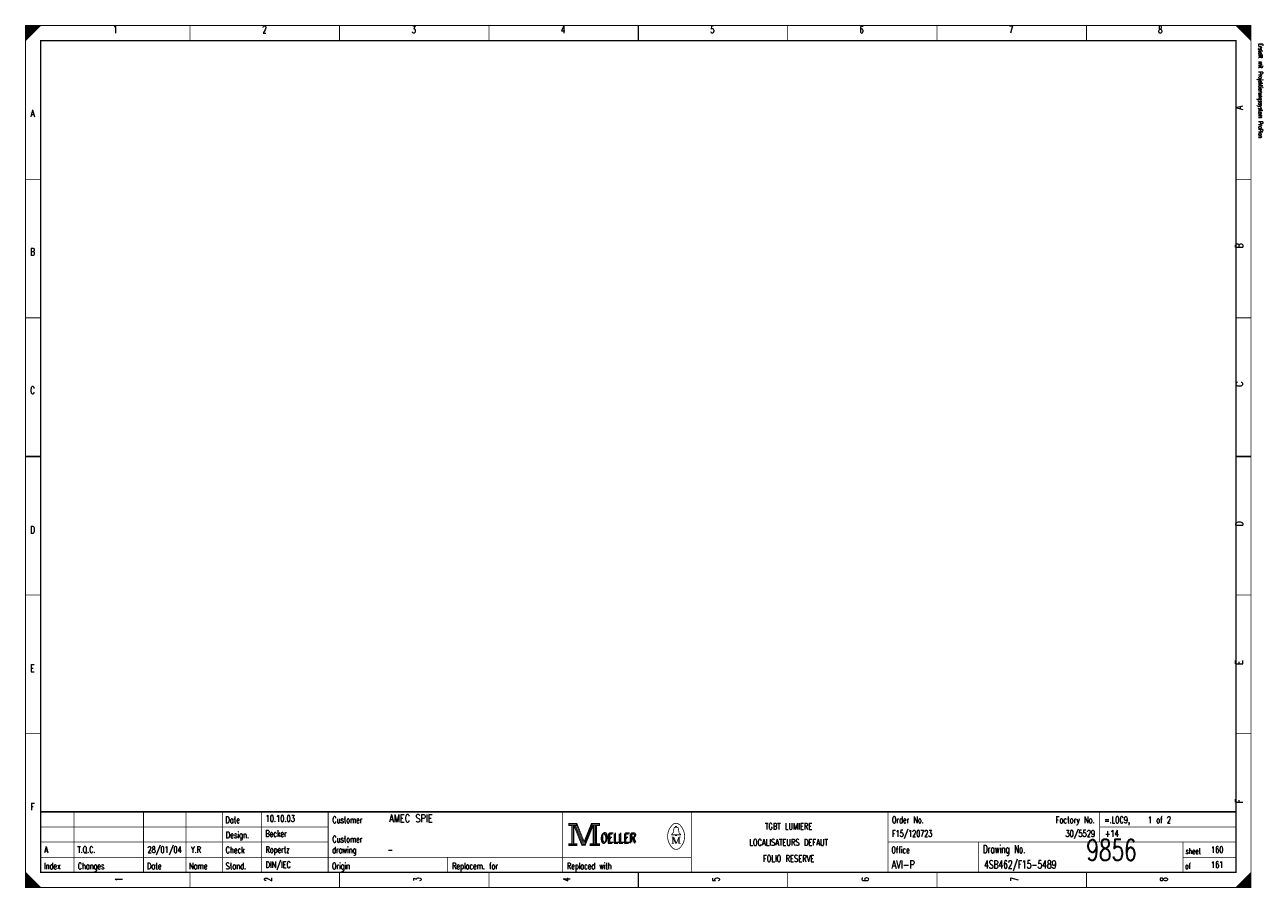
# Model space of a CAD drawing. Extents: x 0 to 409, y 0 to 285.
import ezdxf
from ezdxf.enums import TextEntityAlignment as Align

# ---------------------------------------------------------------- set-up
doc = ezdxf.new("R2010")
doc.units = 0
doc.header["$MEASUREMENT"] = 0
doc.layers.get('0').update_dxf_attribs({"color": 9, "linetype": 'CONTINUOUS'})
doc.styles.get("Standard").update_dxf_attribs({"font": 'TXT', "bigfont": 'TXT'})

msp = doc.modelspace()

# ---------------------------------------------------------------- linework, layer by layer
at = {"color": 0, "const_width": 0.25, "flags": 128}
for points in [[(0, 142.5), (0, 285), (405, 285), (405, 0), (0, 0), (0, 142.5)], [(0, 285), (5, 285), (0, 280), (0, 285)], [(0.25, 285), (0.25, 280.25), (0.5, 280.5), (0.5, 285), (0.75, 285), (0.75, 280.75), (1, 281), (1, 285), (1.25, 285), (1.25, 281.25), (1.5, 281.5), (1.5, 285), (1.75, 285), (1.75, 281.75), (2, 282)], [(2, 282), (2, 285), (2.25, 285), (2.25, 282.25), (2.5, 282.5), (2.5, 285), (2.75, 285), (2.75, 282.75), (3, 283), (3, 285), (3.25, 285), (3.25, 283.25), (3.5, 283.5), (3.5, 285), (3.75, 285)], [(3.75, 285), (3.75, 283.75), (4, 284), (4, 285), (4.25, 285), (4.25, 284.25), (4.5, 284.5), (4.5, 285), (4.75, 285), (4.75, 284.75)], [(400, 285), (405, 280), (404.75, 280.25), (404.75, 285), (404.5, 285), (404.5, 280.5), (404.25, 280.75), (404.25, 285), (404, 285), (404, 281), (403.75, 281.25), (403.75, 285), (403.5, 285), (403.5, 281.5), (403.25, 281.75)], [(401.5, 283.5), (401.5, 285), (401.25, 285), (401.25, 283.75), (401, 284), (401, 285), (400.75, 285), (400.75, 284.25), (400.5, 284.5), (400.5, 285), (400.25, 285), (400.25, 284.75)], [(403.25, 281.75), (403.25, 285), (403, 285), (403, 282), (402.75, 282.25), (402.75, 285), (402.5, 285), (402.5, 282.5), (402.25, 282.75), (402.25, 285), (402, 285), (402, 283), (401.75, 283.25), (401.75, 285), (401.5, 285)], [(179.5, 21.2), (179.5, 20.5), (180.5, 20.5), (180.5, 14.5), (179.5, 14.5), (179.5, 13.8), (182.2, 13.8), (182.2, 14.5), (181.2, 14.5), (181.2, 20.5), (182.2, 20.5), (182.2, 21.2), (179.5, 21.2)], [(180.7, 20.7), (180.7, 14.3), (181, 14.3), (181, 20.7)], [(181.2, 20.5), (183.9, 13.8), (184.9, 13.8), (187.6, 20.5)], [(181.8, 20.5), (184.2, 14.6), (184.6, 14.6)], [(182.2, 21.2), (184.6, 15.2), (187, 21.2)], [(182.2, 20.5), (184.4, 14.9), (184.7, 14.9)], [(184.6, 14.2), (184.9, 14.2), (187.4, 20.5)], [(184.6, 14.6), (184.8, 14.6), (187.2, 20.5)], [(187.6, 20.5), (187.6, 14.5), (186.6, 14.5), (186.6, 13.8), (187.1, 13.8)], [(187, 21.2), (187, 20.5), (188, 20.5), (188, 14.5), (187, 14.5), (187, 13.8), (189.7, 13.8), (189.7, 14.5), (188.7, 14.5), (188.7, 20.5), (189.7, 20.5), (189.7, 21.2), (187, 21.2)], [(187.8, 20.7), (187.8, 14.3), (188.3, 14.3), (188.3, 20.7), (188.5, 20.7), (188.5, 14.3)], [(214.8, 17.4), (213.5, 17.4), (213.5, 17.6), (214, 18), (214.3, 19.6)], [(213.9, 16.7), (213.9, 14.6), (213.5, 14.6)], [(213.9, 16.7), (214.8, 14.6), (215.1, 14.6)], [(214.8, 19.9), (214.8, 20.2), (215.2, 20.2), (215.2, 19.9)], [(215.2, 17.4), (216.5, 17.4), (216.5, 17.6), (216, 18), (215.7, 19.6)], [(0, 5), (0, 0), (5, 0), (0, 5), (0.25, 4.75), (0.25, 0), (0.5, 0), (0.5, 4.5), (0.75, 4.25), (0.75, 0), (1, 0), (1, 4), (1.25, 3.75), (1.25, 0), (1.5, 0)], [(404.75, 4.75), (404.75, 0), (404.5, 0), (404.5, 4.5), (404.25, 4.25), (404.25, 0), (404, 0), (404, 4), (403.75, 3.75), (403.75, 0), (403.5, 0), (403.5, 3.5), (403.25, 3.25), (403.25, 0), (403, 0)], [(1.5, 0), (1.5, 3.5), (1.75, 3.25), (1.75, 0), (2, 0), (2, 3), (2.25, 2.75), (2.25, 0), (2.5, 0), (2.5, 2.5), (2.75, 2.25), (2.75, 0), (3, 0), (3, 2), (3.25, 1.75)], [(3.25, 1.75), (3.25, 0), (3.5, 0), (3.5, 1.5), (3.75, 1.25), (3.75, 0), (4, 0), (4, 1), (4.25, 0.75), (4.25, 0), (4.5, 0), (4.5, 0.5), (4.75, 0.25)], [(401.25, 1.25), (401.25, 0), (401, 0), (401, 1), (400.75, 0.75), (400.75, 0), (400.5, 0), (400.5, 0.5), (400.25, 0.25), (400.25, 0)], [(403, 0), (403, 3), (402.75, 2.75), (402.75, 0), (402.5, 0), (402.5, 2.5), (402.25, 2.25), (402.25, 0), (402, 0), (402, 2), (401.75, 1.75), (401.75, 0), (401.5, 0), (401.5, 1.5), (401.25, 1.25)]]:
    msp.add_lwpolyline(points, dxfattribs=at)
at = {"color": 0, "flags": 128}
for points, const_width in [([(0, 285), (405, 285), (405, 0), (0, 0)], 0.25), ([(5, 280), (400, 280), (400, 5), (5, 5)], 0.5), ([(5, 280), (400, 280), (400, 5), (5, 5)], 0.25), ([(179.7, 21), (182, 21), (182, 20.7), (179.7, 20.7)], 0.25), ([(187.2, 21), (189.5, 21), (189.5, 20.7), (187.2, 20.7)], 0.25), ([(214.8, 17.4), (215.2, 17.4), (215.2, 17.1), (214.8, 17.1)], 0.25), ([(179.7, 14.3), (182, 14.3), (182, 14), (179.7, 14)], 0.25), ([(186.8, 14.3), (189.5, 14.3), (189.5, 14), (186.8, 14)], 0.25)]:
    msp.add_lwpolyline(points, close=True, dxfattribs=dict(at, const_width=const_width))
at = {"color": 0}
for points, const_width in [([(54.375, 285), (54.375, 280)], 0.25), ([(103.75, 285), (103.75, 280)], 0.25), ([(153.125, 285), (153.125, 280)], 0.25), ([(202.5, 280), (202.5, 285)], 0.5), ([(202.5, 285), (202.5, 280)], 0.25), ([(251.875, 285), (251.875, 280)], 0.25), ([(301.25, 285), (301.25, 280)], 0.25), ([(350.625, 285), (350.625, 280)], 0.25), ([(0, 234.167), (5, 234.167)], 0.25), ([(405, 234.167), (400, 234.167)], 0.25), ([(0, 188.334), (5, 188.334)], 0.25), ([(405, 188.334), (400, 188.334)], 0.25), ([(5, 142.5), (0, 142.5)], 0.5), ([(0, 142.5), (5, 142.5)], 0.25), ([(400, 142.5), (405, 142.5)], 0.5), ([(405, 142.5), (400, 142.5)], 0.25), ([(0, 96.667), (5, 96.667)], 0.25), ([(405, 96.667), (400, 96.667)], 0.25), ([(0, 50.834), (5, 50.834)], 0.25), ([(405, 50.834), (400, 50.834)], 0.25), ([(400, 25), (5, 25)], 0.5), ([(16, 5), (16, 25)], 0.25), ([(39, 5), (39, 25)], 0.25), ([(53, 5), (53, 25)], 0.25), ([(65, 25), (65, 5)], 0.25), ([(78, 25), (78, 5)], 0.25), ([(100, 25), (100, 5)], 0.25), ([(177.5, 25), (177.5, 5)], 0.25), ([(220, 25), (220, 5)], 0.25), ([(285, 25), (285, 5)], 0.25), ([(355, 25), (355, 15)], 0.25), ([(181.5, 20.5), (184, 14.2)], 0.25), ([(184.7, 14.9), (187, 20.6)], 0.25), ([(5, 20), (100, 20)], 0.25), ([(213.5, 16.7), (214.2, 16.7)], 0.25), ([(214.2, 16.7), (215.1, 14.6)], 0.25), ([(214.6, 19.9), (215.5, 19.9)], 0.25), ([(215.1, 14.6), (215.9, 16.7)], 0.25), ([(215.9, 14.6), (215.9, 16.7)], 0.25), ([(215.9, 16.7), (216.5, 16.7)], 0.25), ([(216.1, 16.7), (216.1, 14.6)], 0.25), ([(355, 20), (400, 20)], 0.25), ([(5, 15), (100, 15)], 0.25), ([(184, 14.2), (184.6, 14.2)], 0.25), ([(213.9, 14.6), (214.3, 14.6)], 0.25), ([(216.5, 14.6), (215.7, 14.6)], 0.25), ([(285, 15), (400, 15)], 0.25), ([(315, 15), (315, 5)], 0.25), ([(382.5, 15), (382.5, 5)], 0.25), ([(5, 10), (220, 10)], 0.25), ([(139.5, 10), (139.5, 5)], 0.25), ([(382.5, 10), (400, 10)], 0.25), ([(54.375, 0), (54.375, 5)], 0.25), ([(103.75, 0), (103.75, 5)], 0.25), ([(153.125, 0), (153.125, 5)], 0.25), ([(202.5, 5), (202.5, 0)], 0.5), ([(202.5, 0), (202.5, 5)], 0.25), ([(251.875, 0), (251.875, 5)], 0.25), ([(301.25, 0), (301.25, 5)], 0.25), ([(350.625, 0), (350.625, 5)], 0.25), ([(405, 5), (400, 0)], 0.25), ([(4.75, 0), (4.75, 0.25)], 0.25)]:
    msp.add_lwpolyline(points, dxfattribs=dict(at, const_width=const_width))
at = {"color": 0, "const_width": 0.25, "flags": 128}
for points in [[(213.499601, 20.388348, 0.373815), (213.488, 13.425, 0.373815)], [(216.493359, 20.403602, 0.530775), (213.513, 20.413, 0.530775)], [(216.498075, 13.401685, 0.378582), (216.463, 20.438, 0.378582)], [(214.6, 19.9, 0.414214), (214.3, 19.6, 0.414214)], [(215.7, 19.6, 0.414214), (215.4, 19.9, 0.414214)], [(213.502705, 13.401803, 0.532213), (216.488, 13.388, 0.532213)]]:
    msp.add_lwpolyline(points, format="xyb", dxfattribs=at)

# ---------------------------------------------------------------- texts
at = {"color": 0}
for s, height, width, p in [('1', 2.38125, 0.672, (29.654421, 284.858032)), ('2', 2.38125, 0.672, (78.988169, 284.858032)), ('3', 2.38125, 0.672, (128.321918, 284.858032)), ('4', 2.38125, 0.672, (177.655666, 284.858032)), ('5', 2.38125, 0.672, (226.989415, 284.858032)), ('6', 2.38125, 0.672, (276.323163, 284.858032)), ('7', 2.38125, 0.672, (325.656912, 284.858032)), ('8', 2.38125, 0.672, (374.99066, 284.858032)), ('A', 2.38125, 0.76, (2.325654, 257.174346)), ('B', 2.38125, 0.76, (2.325654, 211.389788)), ('C', 2.38125, 0.76, (2.325654, 165.60523)), ('D', 2.38125, 0.76, (2.325654, 119.465753)), ('E', 2.38125, 0.76, (2.325654, 73.681196)), ('F', 2.38125, 0.76, (2.325654, 27.896638)), ('TGBT LUMIERE', 2.143125, 0.754667, (252.188667, 21.295143)), ('LOCALISATEURS DEFAUT', 2.143125, 0.7568, (252.188667, 15.971357)), ('FOLIO RESERVE', 2.143125, 0.755077, (252.188667, 10.647572))]:
    msp.add_text(s, height=height, dxfattribs=dict(at, width=width)).set_placement(p, align=Align.TOP_CENTER)
at = {"color": 0, "width": 0.622634}
msp.add_text('Erstellt mit Projektierungssystem ProPlan', height=1.42875, rotation=270, dxfattribs=at).set_placement((407.023879, 279.056912), align=Align.BOTTOM_LEFT)
at = {"color": 0, "width": 0.76}
for s, p in [('A', (399.909527, 257.174346)), ('B', (399.909527, 211.389788)), ('C', (399.921949, 165.60523)), ('D', (399.921949, 119.465753)), ('E', (399.909527, 73.681196)), ('F', (399.909527, 27.896638))]:
    msp.add_text(s, height=2.38125, rotation=90, dxfattribs=at).set_placement(p, align=Align.TOP_LEFT)
at = {"color": 0}
for s, height, width, p in [('Date', 2.143125, 0.64, (66.054919, 23.424658)), ('Customer', 2.143125, 0.62, (101.403082, 23.424658)), ('Order No.', 2.143125, 0.656889, (286.328331, 23.424658)), ('=.LOC9,    1 of 2', 2.143125, 0.691765, (356.50825, 23.424658)), ('Design.', 2.143125, 0.636571, (66.191563, 18.455791)), ('Customer', 2.143125, 0.62, (101.403082, 17.036115)), ('OELLER', 3.095625, 0.76, (189.964259, 17.745953)), ('OELLER', 3.095625, 0.76, (189.964259, 17.745953)), ('OELLER', 3.095625, 0.76, (190.319178, 18.100872)), ('Check', 2.143125, 0.632, (66.11703, 13.486924)), ('drawing', 2.143125, 0.6, (101.328549, 13.486924)), ('Office', 2.143125, 0.626667, (286.154421, 13.486924)), ('Drawing No.', 2.619375, 0.646545, (316.427242, 13.983811)), ('sheet', 1.905, 0.6, (383.377397, 12.990037)), ('Index', 2.143125, 0.632, (6.086021, 8.163138)), ('Changes', 2.143125, 0.622857, (17.262422, 8.163138)), ('Stand.', 2.143125, 0.642667, (66.11703, 8.163138)), ('Origin', 2.143125, 0.626667, (101.266438, 8.163138)), ('Replacem. for', 2.143125, 0.627077, (140.973007, 8.163138)), ('Replaced with', 2.143125, 0.619692, (178.949346, 8.163138)), ('of', 1.905, 0.6, (383.228331, 8.021171)), ('Date', 2.143125, 0.64, (40.145828, 8.163138)), ('Name', 2.143125, 0.64, (54.03736, 8.163138))]:
    msp.add_text(s, height=height, dxfattribs=dict(at, width=width)).set_placement(p, align=Align.TOP_LEFT)
for s, height, width, p in [('10.10.03', 2.143125, 0.678, (79.33599, 21.082192)), ('AMEC SPIE', 2.619375, 0.752889, (120.157005, 20.769863)), ('Becker', 2.143125, 0.626667, (79.273879, 16.113325)), ('F15/120723', 2.143125, 0.6832, (286.390442, 16.113325)), ('+14', 2.143125, 0.68, (356.701681, 16.113325)), ('A', 2.143125, 0.76, (6.212017, 10.789539)), ('T.Q.C.', 2.143125, 0.728, (17.163045, 10.789539)), ('28/01/04', 2.143125, 0.678, (40.294894, 10.789539)), ('Y.R', 2.143125, 0.738667, (54.665567, 10.789539)), ('Ropertz', 2.143125, 0.622857, (79.323568, 10.789539)), ('-', 2.143125, 0.696, (119.651245, 10.789539)), ('9856', 7, 0.6928, (350.581462, 6.783637)), ('160', 2.143125, 0.672, (391.771233, 10.789539)), ('DIN/IEC', 2.143125, 0.750857, (79.348412, 5.820672)), ('AVI-P', 2.619375, 0.7472, (286.241376, 5.508344)), ('4SB462/F15-5489', 2.619375, 0.6928, (316.787484, 5.508344)), ('161', 2.143125, 0.672, (391.771233, 5.820672))]:
    msp.add_text(s, height=height, dxfattribs=dict(at, width=width)).set_placement(p, align=Align.BOTTOM_LEFT)
at = {"color": 0, "width": 0.646545}
msp.add_text('Factory No.', height=2.143125, dxfattribs=at).set_placement((353.349471, 23.424658), align=Align.TOP_RIGHT)
at = {"color": 0, "width": 0.675429}
msp.add_text('30/5529', height=2.143125, dxfattribs=at).set_placement((353.464819, 16.113325), align=Align.BOTTOM_RIGHT)
at = {"color": 0, "width": 0.672}
for s, p in [('1', (29.654421, 2.697385)), ('2', (78.988169, 2.697385)), ('3', (128.321918, 2.697385)), ('4', (177.655666, 2.697385)), ('5', (226.989415, 2.697385)), ('6', (276.323163, 2.697385)), ('7', (325.656912, 2.697385)), ('8', (374.99066, 2.697385))]:
    msp.add_text(s, height=2.38125, rotation=90, dxfattribs=at).set_placement(p, align=Align.TOP_CENTER)

doc.saveas('drawing.dxf')
